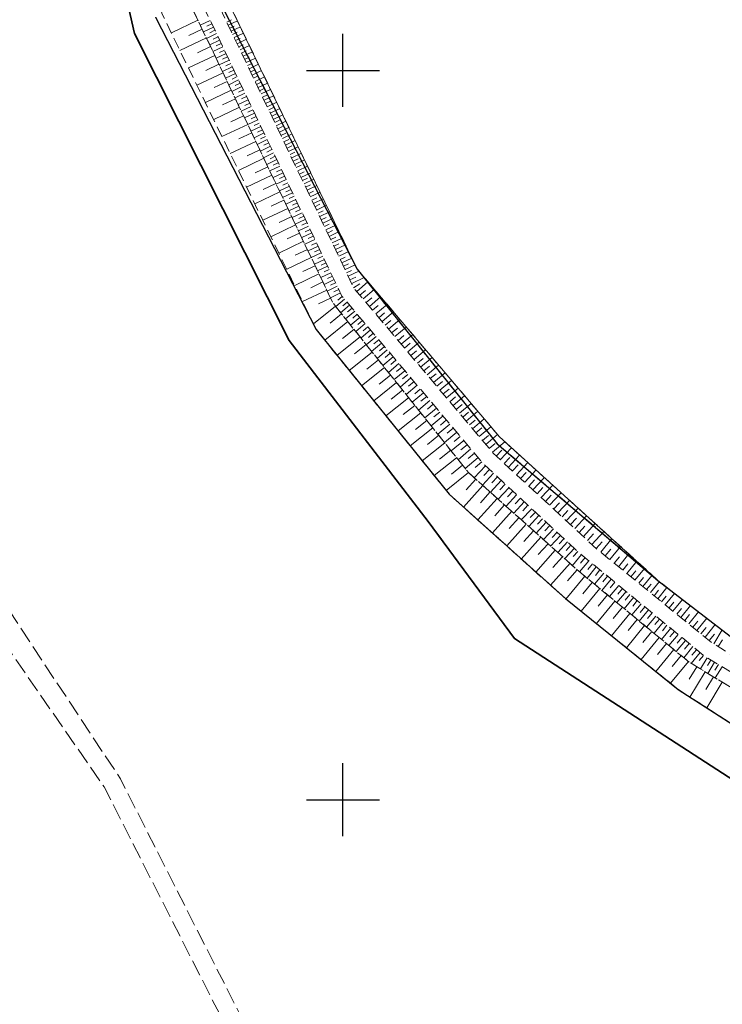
# Model space of a CAD drawing. Header units: metres. Extents: x 5548743 to 5556416, y 5707500 to 5714000.
# Tile 91 of 203: x 5552756 to 5552852, y 5711172 to 5711307. Entities that reach past the tile are written whole.
import ezdxf

# ---------------------------------------------------------------- set-up
doc = ezdxf.new("R2010")
doc.units = ezdxf.units.M
doc.header["$MEASUREMENT"] = 0
for name, pattern in [('1.5_0.75', [2.25, 1.5, -0.75]), ('2.25_0.75', [3, 2.25, -0.75]), ('219-1000', [0])]:
    doc.linetypes.add(name, pattern=pattern)
doc.layers.get('0').update_dxf_attribs({"color": 2, "linetype": 'CONTINUOUS', "lineweight": 5})
for name, color, linetype in [('000 Inne (niezydentyfikowane)', 7, 'CONTINUOUS'), ('216-obręb ewidencyjny', 7, 'CONTINUOUS'), ('217-kontur klasyfikacyjny', 7, 'CONTINUOUS'), ('218-kontur użytku gruntowego', 7, 'CONTINUOUS'), ('219-działka ewidencyjna', 7, 'CONTINUOUS'), ('jezdnia', 7, 'CONTINUOUS'), ('skarpa nieumocniona', 7, 'CONTINUOUS'), ('woda stojąca', 7, 'CONTINUOUS'), ('Wstawianie ramki sekcyjnej z opisem', 7, 'CONTINUOUS')]:
    doc.layers.add(name, color=color, linetype=linetype)

# ---------------------------------------------------------------- blocks, each defined once
blk = doc.blocks.new('RAMKA1000K')
at = {"color": 0}
for p, q in [((0, 295), (0, 305)), ((800, 295), (800, 305)), ((0, 300), (5, 300)), ((795, 300), (800, 300)), ((0, 195), (0, 205)), ((800, 195), (800, 205)), ((0, 200), (5, 200)), ((795, 200), (800, 200))]:
    blk.add_line(p, q, dxfattribs=at)

msp = doc.modelspace()

# ---------------------------------------------------------------- linework, layer by layer
at = {"layer": '000 Inne (niezydentyfikowane)', "color": 252, "linetype": 'Continuous', "lineweight": 18, "flags": 128}
for points in [[(5552780.13, 5711306.86), (5552776.49, 5711305.13)], [(5552781.8, 5711306.85), (5552780.44, 5711306.2)], [(5552784.07, 5711306.62), (5552784.71, 5711306.92)], [(5552784.27, 5711306.2), (5552785.55, 5711306.8)], [(5552780.7, 5711305.66), (5552778.89, 5711304.79)], [(5552782.24, 5711305.94), (5552780.88, 5711305.29)], [(5552782.02, 5711306.39), (5552781.34, 5711306.07)], [(5552782.45, 5711305.49), (5552781.77, 5711305.16)], [(5552784.48, 5711305.77), (5552785.11, 5711306.08)], [(5552784.68, 5711305.35), (5552785.96, 5711305.96)], [(5552781.28, 5711304.45), (5552777.66, 5711302.72)], [(5552782.67, 5711305.03), (5552781.31, 5711304.38)], [(5552783.1, 5711304.13), (5552781.74, 5711303.48)], [(5552782.89, 5711304.58), (5552782.21, 5711304.26)], [(5552784.88, 5711304.92), (5552785.52, 5711305.23)], [(5552785.09, 5711304.5), (5552786.36, 5711305.11)], [(5552785.29, 5711304.07), (5552785.93, 5711304.38)], [(5552785.49, 5711303.64), (5552786.77, 5711304.26)], [(5552781.85, 5711303.25), (5552780.05, 5711302.39)], [(5552783.53, 5711303.22), (5552782.17, 5711302.57)], [(5552783.32, 5711303.67), (5552782.64, 5711303.35)], [(5552783.75, 5711302.77), (5552783.07, 5711302.44)], [(5552785.7, 5711303.22), (5552786.34, 5711303.52)], [(5552785.9, 5711302.79), (5552787.18, 5711303.4)], [(5552786.11, 5711302.36), (5552786.75, 5711302.67)], [(5552782.42, 5711302.05), (5552778.82, 5711300.33)], [(5552783.97, 5711302.31), (5552782.61, 5711301.66)], [(5552784.4, 5711301.41), (5552783.04, 5711300.76)], [(5552784.18, 5711301.86), (5552783.5, 5711301.53)], [(5552786.31, 5711301.93), (5552787.6, 5711302.55)], [(5552786.51, 5711301.5), (5552787.16, 5711301.81)], [(5552786.72, 5711301.08), (5552788.01, 5711301.69)], [(5552782.99, 5711300.86), (5552781.2, 5711300)], [(5552784.83, 5711300.5), (5552783.47, 5711299.85)], [(5552784.62, 5711300.95), (5552783.94, 5711300.63)], [(5552785.05, 5711300.04), (5552784.37, 5711299.72)], [(5552786.92, 5711300.65), (5552787.57, 5711300.95)], [(5552787.13, 5711300.22), (5552788.42, 5711300.83)], [(5552787.34, 5711299.79), (5552787.98, 5711300.09)], [(5552787.54, 5711299.35), (5552788.84, 5711299.97)], [(5552783.56, 5711299.67), (5552779.98, 5711297.96)], [(5552785.27, 5711299.59), (5552783.91, 5711298.94)], [(5552785.7, 5711298.68), (5552784.34, 5711298.03)], [(5552785.49, 5711299.14), (5552784.8, 5711298.81)], [(5552787.75, 5711298.92), (5552788.4, 5711299.23)], [(5552787.95, 5711298.49), (5552789.25, 5711299.11)], [(5552784.69, 5711297.29), (5552781.14, 5711295.6)], [(5552784.13, 5711298.48), (5552782.34, 5711297.63)], [(5552786.14, 5711297.77), (5552784.77, 5711297.12)], [(5552785.92, 5711298.23), (5552785.24, 5711297.9)], [(5552786.35, 5711297.32), (5552785.67, 5711296.99)], [(5552788.16, 5711298.06), (5552788.81, 5711298.37)], [(5552788.37, 5711297.63), (5552789.67, 5711298.25)], [(5552788.57, 5711297.19), (5552789.22, 5711297.5)], [(5552788.78, 5711296.76), (5552790.08, 5711297.38)], [(5552785.26, 5711296.11), (5552783.48, 5711295.27)], [(5552786.57, 5711296.86), (5552785.21, 5711296.21)], [(5552787, 5711295.96), (5552785.64, 5711295.3)], [(5552786.79, 5711296.41), (5552786.11, 5711296.09)], [(5552788.99, 5711296.33), (5552789.64, 5711296.64)], [(5552789.2, 5711295.89), (5552790.5, 5711296.52)], [(5552785.82, 5711294.94), (5552782.28, 5711293.25)], [(5552787.44, 5711295.05), (5552786.07, 5711294.4)], [(5552787.22, 5711295.5), (5552786.54, 5711295.18)], [(5552787.66, 5711294.59), (5552786.97, 5711294.27)], [(5552789.4, 5711295.46), (5552790.06, 5711295.77)], [(5552789.61, 5711295.02), (5552790.92, 5711295.65)], [(5552789.82, 5711294.59), (5552790.47, 5711294.9)], [(5552790.03, 5711294.15), (5552791.34, 5711294.78)], [(5552786.38, 5711293.76), (5552784.61, 5711292.92)], [(5552787.87, 5711294.14), (5552786.51, 5711293.49)], [(5552788.31, 5711293.23), (5552786.94, 5711292.58)], [(5552788.09, 5711293.68), (5552787.41, 5711293.36)], [(5552790.24, 5711293.71), (5552790.89, 5711294.03)], [(5552790.44, 5711293.28), (5552791.76, 5711293.9)], [(5552790.65, 5711292.84), (5552791.31, 5711293.15)], [(5552786.94, 5711292.59), (5552783.42, 5711290.91)], [(5552788.74, 5711292.32), (5552787.38, 5711291.67)], [(5552788.52, 5711292.77), (5552787.84, 5711292.45)], [(5552788.96, 5711291.86), (5552788.28, 5711291.54)], [(5552790.86, 5711292.4), (5552792.18, 5711293.03)], [(5552791.07, 5711291.96), (5552791.73, 5711292.28)], [(5552791.28, 5711291.52), (5552792.6, 5711292.15)], [(5552787.49, 5711291.42), (5552785.74, 5711290.59)], [(5552789.18, 5711291.41), (5552787.81, 5711290.76)], [(5552789.61, 5711290.5), (5552788.25, 5711289.84)], [(5552789.39, 5711290.95), (5552788.71, 5711290.63)], [(5552791.49, 5711291.08), (5552792.15, 5711291.4)], [(5552791.7, 5711290.64), (5552793.02, 5711291.28)], [(5552791.91, 5711290.2), (5552792.57, 5711290.52)], [(5552788.05, 5711290.26), (5552784.55, 5711288.59)], [(5552788.6, 5711289.1), (5552786.86, 5711288.27)], [(5552790.05, 5711289.59), (5552788.68, 5711288.93)], [(5552789.83, 5711290.04), (5552789.15, 5711289.72)], [(5552790.26, 5711289.13), (5552789.58, 5711288.8)], [(5552792.12, 5711289.76), (5552793.45, 5711290.4)], [(5552792.33, 5711289.32), (5552793, 5711289.64)], [(5552792.54, 5711288.88), (5552793.87, 5711289.51)], [(5552789.15, 5711287.94), (5552785.68, 5711286.29)], [(5552790.48, 5711288.68), (5552789.11, 5711288.02)], [(5552790.92, 5711287.76), (5552789.55, 5711287.11)], [(5552790.7, 5711288.22), (5552790.02, 5711287.89)], [(5552792.75, 5711288.44), (5552793.42, 5711288.76)], [(5552792.97, 5711288), (5552794.3, 5711288.63)], [(5552793.18, 5711287.55), (5552793.84, 5711287.87)], [(5552793.39, 5711287.11), (5552794.72, 5711287.75)], [(5552789.7, 5711286.79), (5552787.97, 5711285.96)], [(5552791.35, 5711286.85), (5552789.98, 5711286.2)], [(5552791.13, 5711287.31), (5552790.45, 5711286.98)], [(5552791.57, 5711286.4), (5552790.89, 5711286.07)], [(5552793.6, 5711286.67), (5552794.27, 5711286.98)], [(5552793.81, 5711286.22), (5552795.15, 5711286.86)], [(5552790.25, 5711285.64), (5552786.8, 5711283.99)], [(5552791.79, 5711285.94), (5552790.42, 5711285.29)], [(5552792.22, 5711285.03), (5552790.86, 5711284.38)], [(5552792.01, 5711285.48), (5552791.32, 5711285.16)], [(5552794.03, 5711285.78), (5552794.69, 5711286.1)], [(5552794.24, 5711285.33), (5552795.58, 5711285.97)], [(5552794.45, 5711284.89), (5552795.12, 5711285.21)], [(5552794.66, 5711284.44), (5552796.01, 5711285.08)], [(5552790.8, 5711284.49), (5552789.08, 5711283.67)], [(5552792.66, 5711284.12), (5552791.29, 5711283.46)], [(5552792.44, 5711284.57), (5552791.76, 5711284.25)], [(5552794.88, 5711283.99), (5552795.55, 5711284.31)], [(5552795.09, 5711283.55), (5552796.43, 5711284.19)], [(5552791.34, 5711283.35), (5552787.91, 5711281.71)], [(5552793.09, 5711283.2), (5552791.73, 5711282.55)], [(5552792.88, 5711283.66), (5552792.19, 5711283.33)], [(5552793.31, 5711282.75), (5552792.63, 5711282.42)], [(5552795.31, 5711283.1), (5552795.98, 5711283.42)], [(5552795.52, 5711282.65), (5552796.86, 5711283.29)], [(5552795.73, 5711282.2), (5552796.41, 5711282.52)], [(5552795.95, 5711281.75), (5552797.3, 5711282.4)], [(5552792.43, 5711281.07), (5552789.02, 5711279.45)], [(5552791.89, 5711282.21), (5552790.18, 5711281.39)], [(5552793.53, 5711282.29), (5552792.16, 5711281.64)], [(5552793.97, 5711281.38), (5552792.6, 5711280.72)], [(5552793.75, 5711281.83), (5552793.06, 5711281.51)], [(5552796.16, 5711281.3), (5552796.84, 5711281.63)], [(5552796.38, 5711280.85), (5552797.73, 5711281.5)], [(5552792.97, 5711279.94), (5552791.27, 5711279.13)], [(5552794.4, 5711280.46), (5552793.03, 5711279.81)], [(5552794.19, 5711280.92), (5552793.5, 5711280.59)], [(5552794.62, 5711280.01), (5552793.94, 5711279.68)], [(5552796.59, 5711280.4), (5552797.27, 5711280.73)], [(5552796.81, 5711279.95), (5552798.16, 5711280.6)], [(5552797.02, 5711279.5), (5552797.7, 5711279.83)], [(5552797.24, 5711279.05), (5552798.6, 5711279.7)], [(5552793.51, 5711278.81), (5552790.12, 5711277.19)], [(5552794.84, 5711279.55), (5552793.47, 5711278.9)], [(5552795.28, 5711278.64), (5552793.91, 5711277.98)], [(5552795.06, 5711279.09), (5552794.37, 5711278.77)], [(5552797.45, 5711278.6), (5552798.13, 5711278.92)], [(5552797.67, 5711278.15), (5552799.03, 5711278.79)], [(5552794.05, 5711277.68), (5552792.36, 5711276.88)], [(5552795.71, 5711277.72), (5552794.34, 5711277.07)], [(5552795.49, 5711278.18), (5552794.81, 5711277.85)], [(5552795.93, 5711277.27), (5552795.25, 5711276.94)], [(5552797.89, 5711277.69), (5552798.57, 5711278.02)], [(5552798.1, 5711277.24), (5552799.47, 5711277.89)], [(5552798.32, 5711276.79), (5552799, 5711277.11)], [(5552798.54, 5711276.33), (5552799.9, 5711276.98)], [(5552794.58, 5711276.56), (5552791.21, 5711274.95)], [(5552796.15, 5711276.81), (5552794.78, 5711276.15)], [(5552796.59, 5711275.89), (5552795.21, 5711275.24)], [(5552796.37, 5711276.35), (5552795.68, 5711276.02)], [(5552798.75, 5711275.88), (5552799.44, 5711276.2)], [(5552798.97, 5711275.42), (5552800.34, 5711276.07)], [(5552795.65, 5711274.32), (5552792.3, 5711272.72)], [(5552795.12, 5711275.44), (5552793.44, 5711274.64)], [(5552797.02, 5711274.98), (5552795.65, 5711274.32)], [(5552796.81, 5711275.44), (5552796.12, 5711275.11)], [(5552797.24, 5711274.52), (5552796.56, 5711274.19)], [(5552799.19, 5711274.96), (5552799.87, 5711275.29)], [(5552799.41, 5711274.51), (5552800.78, 5711275.16)], [(5552799.63, 5711274.05), (5552800.31, 5711274.38)], [(5552799.84, 5711273.59), (5552801.22, 5711274.25)], [(5552796.18, 5711273.21), (5552794.51, 5711272.41)], [(5552797.46, 5711274.06), (5552796.09, 5711273.41)], [(5552797.9, 5711273.15), (5552796.52, 5711272.49)], [(5552797.68, 5711273.61), (5552796.99, 5711273.28)], [(5552800.06, 5711273.14), (5552800.75, 5711273.46)], [(5552800.28, 5711272.68), (5552801.66, 5711273.34)], [(5552796.71, 5711272.1), (5552793.38, 5711270.51)], [(5552798.34, 5711272.23), (5552796.96, 5711271.58)], [(5552798.12, 5711272.69), (5552797.43, 5711272.36)], [(5552798.55, 5711271.77), (5552797.87, 5711271.45)], [(5552800.5, 5711272.22), (5552801.19, 5711272.55)], [(5552800.72, 5711271.76), (5552802.18, 5711272.46)], [(5552800.95, 5711271.28), (5552801.74, 5711271.66)], [(5552801.2, 5711270.76), (5552802.92, 5711271.59)], [(5552797.24, 5711270.99), (5552795.58, 5711270.2)], [(5552798.77, 5711271.32), (5552797.4, 5711270.66)], [(5552799.21, 5711270.4), (5552797.84, 5711269.74)], [(5552798.99, 5711270.86), (5552798.3, 5711270.53)], [(5552801.46, 5711270.2), (5552802.33, 5711270.74)], [(5552801.88, 5711269.69), (5552803.42, 5711270.99)], [(5552797.77, 5711269.88), (5552794.45, 5711268.3)], [(5552799.65, 5711269.48), (5552798.28, 5711268.82)], [(5552799.43, 5711269.94), (5552798.74, 5711269.61)], [(5552799.88, 5711269.01), (5552799.29, 5711268.51)], [(5552802.31, 5711269.18), (5552803.09, 5711269.83)], [(5552802.75, 5711268.67), (5552804.29, 5711269.97)], [(5552803.62, 5711267.64), (5552805.16, 5711268.94)], [(5552798.98, 5711267.65), (5552795.95, 5711265.24)], [(5552798.3, 5711268.76), (5552796.65, 5711267.97)], [(5552800.22, 5711268.61), (5552799.02, 5711267.6)], [(5552800.91, 5711267.8), (5552799.68, 5711266.77)], [(5552800.56, 5711268.21), (5552799.96, 5711267.7)], [(5552803.18, 5711268.15), (5552803.95, 5711268.8)], [(5552804.05, 5711267.12), (5552804.83, 5711267.77)], [(5552804.49, 5711266.6), (5552806.04, 5711267.91)], [(5552799.82, 5711266.6), (5552798.24, 5711265.33)], [(5552801.61, 5711266.97), (5552800.36, 5711265.92)], [(5552801.25, 5711267.39), (5552800.64, 5711266.87)], [(5552802.32, 5711266.13), (5552801.05, 5711265.06)], [(5552801.96, 5711266.55), (5552801.33, 5711266.02)], [(5552804.92, 5711266.09), (5552805.7, 5711266.74)], [(5552805.36, 5711265.57), (5552806.91, 5711266.88)], [(5552800.66, 5711265.55), (5552797.5, 5711263.02)], [(5552803.04, 5711265.27), (5552801.75, 5711264.18)], [(5552802.68, 5711265.7), (5552802.04, 5711265.16)], [(5552803.41, 5711264.83), (5552802.76, 5711264.29)], [(5552805.8, 5711265.05), (5552806.57, 5711265.71)], [(5552806.23, 5711264.53), (5552807.79, 5711265.85)], [(5552807.11, 5711263.49), (5552808.67, 5711264.81)], [(5552802.34, 5711263.44), (5552799.19, 5711260.93)], [(5552801.5, 5711264.49), (5552799.92, 5711263.23)], [(5552803.78, 5711264.4), (5552802.46, 5711263.29)], [(5552804.53, 5711263.51), (5552803.19, 5711262.38)], [(5552804.15, 5711263.95), (5552803.49, 5711263.39)], [(5552806.67, 5711264.01), (5552807.45, 5711264.67)], [(5552807.55, 5711262.97), (5552808.33, 5711263.63)], [(5552807.99, 5711262.45), (5552809.55, 5711263.77)], [(5552803.18, 5711262.4), (5552801.6, 5711261.14)], [(5552805.29, 5711262.6), (5552803.93, 5711261.46)], [(5552804.91, 5711263.06), (5552804.23, 5711262.49)], [(5552805.68, 5711262.14), (5552804.99, 5711261.56)], [(5552808.43, 5711261.93), (5552809.21, 5711262.59)], [(5552808.87, 5711261.41), (5552810.44, 5711262.73)], [(5552804.01, 5711261.35), (5552800.87, 5711258.84)], [(5552806.07, 5711261.68), (5552804.68, 5711260.51)], [(5552806.86, 5711260.74), (5552805.45, 5711259.55)], [(5552806.46, 5711261.21), (5552805.76, 5711260.62)], [(5552809.31, 5711260.89), (5552810.09, 5711261.55)], [(5552809.75, 5711260.36), (5552811.32, 5711261.69)], [(5552804.85, 5711260.31), (5552803.28, 5711259.05)], [(5552807.66, 5711259.79), (5552806.23, 5711258.58)], [(5552807.26, 5711260.27), (5552806.55, 5711259.67)], [(5552810.19, 5711259.84), (5552810.98, 5711260.5)], [(5552810.63, 5711259.31), (5552812.21, 5711260.64)], [(5552811.07, 5711258.79), (5552811.86, 5711259.45)], [(5552811.52, 5711258.26), (5552813.1, 5711259.59)], [(5552805.68, 5711259.26), (5552802.55, 5711256.76)], [(5552806.51, 5711258.22), (5552804.95, 5711256.97)], [(5552808.48, 5711258.82), (5552807.02, 5711257.59)], [(5552808.07, 5711259.3), (5552807.35, 5711258.69)], [(5552808.9, 5711258.32), (5552808.16, 5711257.7)], [(5552811.96, 5711257.74), (5552812.75, 5711258.4)], [(5552812.41, 5711257.21), (5552813.99, 5711258.54)], [(5552807.34, 5711257.18), (5552804.22, 5711254.69)], [(5552809.32, 5711257.83), (5552807.83, 5711256.57)], [(5552810.16, 5711256.82), (5552808.65, 5711255.55)], [(5552809.74, 5711257.33), (5552808.99, 5711256.69)], [(5552812.85, 5711256.68), (5552813.64, 5711257.35)], [(5552813.29, 5711256.16), (5552814.88, 5711257.49)], [(5552808.17, 5711256.14), (5552806.62, 5711254.9)], [(5552811.03, 5711255.8), (5552809.49, 5711254.5)], [(5552810.59, 5711256.31), (5552809.83, 5711255.67)], [(5552813.74, 5711255.63), (5552814.53, 5711256.3)], [(5552814.19, 5711255.1), (5552815.77, 5711256.44)], [(5552815.08, 5711254.04), (5552816.67, 5711255.38)], [(5552809, 5711255.11), (5552805.89, 5711252.62)], [(5552809.83, 5711254.07), (5552808.27, 5711252.83)], [(5552811.91, 5711254.75), (5552810.34, 5711253.43)], [(5552811.47, 5711255.28), (5552810.69, 5711254.62)], [(5552812.35, 5711254.22), (5552811.56, 5711253.56)], [(5552814.63, 5711254.57), (5552815.43, 5711255.24)], [(5552815.53, 5711253.51), (5552816.32, 5711254.18)], [(5552815.97, 5711252.98), (5552817.57, 5711254.32)], [(5552810.65, 5711253.04), (5552807.55, 5711250.57)], [(5552812.8, 5711253.69), (5552811.21, 5711252.35)], [(5552813.26, 5711253.15), (5552812.45, 5711252.48)], [(5552816.42, 5711252.45), (5552817.22, 5711253.12)], [(5552816.87, 5711251.91), (5552818.47, 5711253.26)], [(5552811.48, 5711252.01), (5552809.93, 5711250.78)], [(5552813.71, 5711252.61), (5552812.09, 5711251.24)], [(5552814.64, 5711251.51), (5552812.99, 5711250.12)], [(5552814.18, 5711252.06), (5552813.36, 5711251.37)], [(5552817.32, 5711251.38), (5552818.12, 5711252.05)], [(5552817.77, 5711250.85), (5552819.37, 5711252.2)], [(5552812.3, 5711250.98), (5552809.21, 5711248.52)], [(5552813.12, 5711249.96), (5552811.58, 5711248.72)], [(5552815.59, 5711250.39), (5552813.9, 5711248.97)], [(5552815.11, 5711250.95), (5552814.28, 5711250.25)], [(5552818.22, 5711250.31), (5552819.02, 5711250.99)], [(5552818.67, 5711249.78), (5552820.28, 5711251.13)], [(5552819.12, 5711249.24), (5552819.93, 5711249.92)], [(5552819.57, 5711248.71), (5552821.18, 5711250.06)], [(5552813.94, 5711248.93), (5552810.86, 5711246.47)], [(5552816.55, 5711249.25), (5552814.83, 5711247.81)], [(5552816.06, 5711249.82), (5552815.22, 5711249.11)], [(5552817.03, 5711248.67), (5552816.17, 5711247.95)], [(5552820.03, 5711248.17), (5552820.85, 5711248.86)], [(5552820.48, 5711247.63), (5552822.2, 5711249.07)], [(5552814.76, 5711247.91), (5552813.22, 5711246.68)], [(5552817.52, 5711248.09), (5552815.78, 5711246.62)], [(5552818.02, 5711247.5), (5552817.14, 5711246.76)], [(5552821.01, 5711247.11), (5552821.77, 5711247.94)], [(5552821.56, 5711246.6), (5552823.09, 5711248.26)], [(5552822.67, 5711245.58), (5552824.21, 5711247.25)], [(5552815.57, 5711246.88), (5552812.5, 5711244.43)], [(5552818.52, 5711246.91), (5552816.74, 5711245.42)], [(5552819.02, 5711246.32), (5552818.12, 5711245.57)], [(5552822.11, 5711246.09), (5552822.88, 5711246.92)], [(5552823.22, 5711245.07), (5552823.99, 5711245.9)], [(5552823.78, 5711244.55), (5552825.33, 5711246.23)], [(5552817.21, 5711244.84), (5552814.15, 5711242.4)], [(5552816.39, 5711245.86), (5552814.86, 5711244.64)], [(5552819.53, 5711245.78), (5552818, 5711244.13)], [(5552820.62, 5711244.77), (5552819.1, 5711243.14)], [(5552820.08, 5711245.27), (5552819.31, 5711244.45)], [(5552824.34, 5711244.04), (5552825.12, 5711244.88)], [(5552824.9, 5711243.52), (5552826.46, 5711245.21)], [(5552818.19, 5711243.96), (5552816.87, 5711242.48)], [(5552821.69, 5711243.77), (5552820.2, 5711242.16)], [(5552821.16, 5711244.27), (5552820.41, 5711243.46)], [(5552822.23, 5711243.28), (5552821.48, 5711242.48)], [(5552825.46, 5711243), (5552826.24, 5711243.85)], [(5552826.02, 5711242.48), (5552827.6, 5711244.18)], [(5552819.17, 5711243.08), (5552816.53, 5711240.12)], [(5552820.16, 5711242.19), (5552818.84, 5711240.71)], [(5552822.75, 5711242.78), (5552821.28, 5711241.2)], [(5552823.28, 5711242.3), (5552822.55, 5711241.51)], [(5552826.59, 5711241.95), (5552827.38, 5711242.81)], [(5552827.16, 5711241.43), (5552828.74, 5711243.14)], [(5552828.3, 5711240.37), (5552829.89, 5711242.09)], [(5552821.15, 5711241.31), (5552818.5, 5711238.35)], [(5552823.8, 5711241.81), (5552822.35, 5711240.24)], [(5552824.84, 5711240.85), (5552823.4, 5711239.3)], [(5552824.32, 5711241.33), (5552823.6, 5711240.55)], [(5552827.73, 5711240.9), (5552828.52, 5711241.76)], [(5552828.87, 5711239.84), (5552829.67, 5711240.71)], [(5552829.45, 5711239.31), (5552831.05, 5711241.04)], [(5552823.13, 5711239.54), (5552820.48, 5711236.57)], [(5552822.14, 5711240.43), (5552820.81, 5711238.94)], [(5552825.86, 5711239.9), (5552824.44, 5711238.38)], [(5552825.35, 5711240.38), (5552824.63, 5711239.61)], [(5552826.36, 5711239.44), (5552825.66, 5711238.68)], [(5552830.02, 5711238.78), (5552830.83, 5711239.65)], [(5552830.6, 5711238.24), (5552832.21, 5711239.99)], [(5552825.12, 5711237.77), (5552822.46, 5711234.79)], [(5552824.12, 5711238.66), (5552822.79, 5711237.17)], [(5552826.86, 5711238.97), (5552825.46, 5711237.46)], [(5552827.86, 5711238.05), (5552826.48, 5711236.55)], [(5552827.36, 5711238.51), (5552826.67, 5711237.76)], [(5552831.18, 5711237.71), (5552831.99, 5711238.58)], [(5552831.77, 5711237.17), (5552833.39, 5711238.92)], [(5552832.94, 5711236.09), (5552834.57, 5711237.85)], [(5552826.11, 5711236.88), (5552824.78, 5711235.39)], [(5552828.84, 5711237.13), (5552827.48, 5711235.66)], [(5552828.35, 5711237.59), (5552827.67, 5711236.85)], [(5552829.33, 5711236.68), (5552828.65, 5711235.95)], [(5552832.35, 5711236.63), (5552833.16, 5711237.51)], [(5552833.52, 5711235.54), (5552834.34, 5711236.43)], [(5552834.11, 5711235), (5552835.76, 5711236.78)], [(5552827.11, 5711235.99), (5552824.44, 5711233)], [(5552828.1, 5711235.1), (5552826.77, 5711233.6)], [(5552829.81, 5711236.23), (5552828.46, 5711234.78)], [(5552830.77, 5711235.34), (5552829.44, 5711233.91)], [(5552830.29, 5711235.79), (5552829.62, 5711235.07)], [(5552834.7, 5711234.45), (5552835.53, 5711235.34)], [(5552835.32, 5711233.93), (5552836.84, 5711235.79)], [(5552829.1, 5711234.21), (5552826.43, 5711231.21)], [(5552831.72, 5711234.47), (5552830.4, 5711233.05)], [(5552831.24, 5711234.9), (5552830.58, 5711234.19)], [(5552832.19, 5711234.03), (5552831.53, 5711233.33)], [(5552835.94, 5711233.42), (5552836.69, 5711234.34)], [(5552836.56, 5711232.93), (5552838.02, 5711234.72)], [(5552831.11, 5711232.42), (5552828.42, 5711229.42)], [(5552830.1, 5711233.32), (5552828.77, 5711231.82)], [(5552832.67, 5711233.61), (5552831.44, 5711232.12)], [(5552833.69, 5711232.77), (5552832.43, 5711231.24)], [(5552833.18, 5711233.19), (5552832.56, 5711232.44)], [(5552837.16, 5711232.43), (5552837.88, 5711233.32)], [(5552837.75, 5711231.95), (5552839.16, 5711233.69)], [(5552838.9, 5711231.01), (5552840.27, 5711232.69)], [(5552832.11, 5711231.53), (5552830.77, 5711230.02)], [(5552834.71, 5711231.92), (5552833.44, 5711230.39)], [(5552834.2, 5711232.35), (5552833.57, 5711231.58)], [(5552835.73, 5711231.08), (5552834.47, 5711229.55)], [(5552835.22, 5711231.5), (5552834.59, 5711230.73)], [(5552838.33, 5711231.48), (5552839.03, 5711232.33)], [(5552839.46, 5711230.56), (5552840.13, 5711231.38)], [(5552840.01, 5711230.11), (5552841.33, 5711231.72)], [(5552833.13, 5711230.64), (5552830.55, 5711227.51)], [(5552834.17, 5711229.79), (5552832.89, 5711228.23)], [(5552836.76, 5711230.24), (5552835.49, 5711228.7)], [(5552836.25, 5711230.66), (5552835.61, 5711229.89)], [(5552837.27, 5711229.81), (5552836.63, 5711229.05)], [(5552840.56, 5711229.67), (5552841.2, 5711230.46)], [(5552841.09, 5711229.23), (5552842.36, 5711230.79)], [(5552842.12, 5711228.39), (5552843.36, 5711229.91)], [(5552835.21, 5711228.94), (5552832.64, 5711225.83)], [(5552837.78, 5711229.39), (5552836.51, 5711227.86)], [(5552838.8, 5711228.55), (5552837.53, 5711227.02)], [(5552838.29, 5711228.97), (5552837.66, 5711228.2)], [(5552841.61, 5711228.81), (5552842.23, 5711229.57)], [(5552842.63, 5711227.97), (5552843.25, 5711228.74)], [(5552843.14, 5711227.56), (5552844.4, 5711229.1)], [(5552837.27, 5711227.24), (5552834.72, 5711224.15)], [(5552836.24, 5711228.09), (5552834.96, 5711226.54)], [(5552839.82, 5711227.71), (5552838.55, 5711226.18)], [(5552839.31, 5711228.13), (5552838.68, 5711227.36)], [(5552840.33, 5711227.29), (5552839.7, 5711226.52)], [(5552843.65, 5711227.14), (5552844.29, 5711227.92)], [(5552844.17, 5711226.72), (5552845.45, 5711228.29)], [(5552844.69, 5711226.29), (5552845.34, 5711227.08)], [(5552845.22, 5711225.86), (5552846.53, 5711227.46)], [(5552838.29, 5711226.4), (5552837.02, 5711224.86)], [(5552840.84, 5711226.86), (5552839.57, 5711225.34)], [(5552841.86, 5711226.02), (5552840.59, 5711224.5)], [(5552841.35, 5711226.44), (5552840.72, 5711225.68)], [(5552845.75, 5711225.43), (5552846.41, 5711226.23)], [(5552846.29, 5711224.99), (5552847.62, 5711226.62)], [(5552847.38, 5711224.1), (5552848.73, 5711225.76)], [(5552839.31, 5711225.55), (5552836.78, 5711222.49)], [(5552840.32, 5711224.72), (5552839.07, 5711223.19)], [(5552842.87, 5711225.18), (5552841.61, 5711223.66)], [(5552842.36, 5711225.6), (5552841.73, 5711224.84)], [(5552843.89, 5711224.34), (5552842.63, 5711222.82)], [(5552843.38, 5711224.76), (5552842.75, 5711224)], [(5552846.83, 5711224.55), (5552847.5, 5711225.37)], [(5552847.93, 5711223.65), (5552848.61, 5711224.49)], [(5552848.49, 5711223.2), (5552849.87, 5711224.89)], [(5552841.34, 5711223.88), (5552838.83, 5711220.84)], [(5552842.34, 5711223.05), (5552841.1, 5711221.54)], [(5552844.91, 5711223.5), (5552843.65, 5711221.98)], [(5552844.4, 5711223.92), (5552843.77, 5711223.16)], [(5552845.41, 5711223.08), (5552844.78, 5711222.32)], [(5552849.05, 5711222.74), (5552849.75, 5711223.59)], [(5552849.62, 5711222.28), (5552851.02, 5711224)], [(5552850.8, 5711221.38), (5552851.96, 5711223.27)], [(5552843.35, 5711222.22), (5552840.86, 5711219.21)], [(5552845.92, 5711222.66), (5552844.66, 5711221.14)], [(5552846.94, 5711221.83), (5552845.68, 5711220.3)], [(5552846.43, 5711222.24), (5552845.8, 5711221.48)], [(5552850.19, 5711221.81), (5552850.9, 5711222.68)], [(5552851.43, 5711220.99), (5552851.99, 5711221.91)], [(5552845.35, 5711220.58), (5552842.88, 5711217.58)], [(5552844.35, 5711221.4), (5552843.11, 5711219.9)], [(5552847.95, 5711220.99), (5552846.69, 5711219.47)], [(5552847.44, 5711221.41), (5552846.82, 5711220.65)], [(5552848.45, 5711220.57), (5552847.82, 5711219.81)], [(5552847.34, 5711218.93), (5552844.89, 5711215.96)], [(5552846.34, 5711219.76), (5552845.11, 5711218.27)], [(5552848.94, 5711220.17), (5552847.71, 5711218.69)], [(5552849.41, 5711219.78), (5552848.82, 5711219.08)], [(5552849.91, 5711219.46), (5552848.98, 5711217.93)], [(5552850.42, 5711219.15), (5552849.95, 5711218.38)], [(5552848.48, 5711218.23), (5552847.44, 5711216.52)], [(5552849.63, 5711217.53), (5552847.55, 5711214.08)], [(5552850.93, 5711218.84), (5552850, 5711217.31)], [(5552851.44, 5711218.53), (5552850.97, 5711217.77)], [(5552851.95, 5711218.22), (5552851.02, 5711216.69)], [(5552850.79, 5711216.83), (5552849.74, 5711215.09)], [(5552851.97, 5711216.12), (5552849.85, 5711212.6)]]:
    msp.add_lwpolyline(points, dxfattribs=at)
at = {"layer": '216-obręb ewidencyjny', "color": 4, "linetype": 'Continuous', "lineweight": 35, "flags": 128}
for points in [[(5553303.29, 5711172.41), (5553245.53, 5711230.59), (5553201.96, 5711255.35), (5553140.19, 5711284.18), (5553135.72, 5711277.69), (5553111.42, 5711242.97), (5553187.3, 5711106.28), (5553112.55, 5711070.64), (5552871.37, 5711055.67), (5552911.56, 5711176.56), (5552902.55, 5711179.99), (5552857.56, 5711200.05), (5552823.52, 5711222.08), (5552811.69, 5711238.16), (5552792.63, 5711262.96), (5552771.45, 5711305.07), (5552757.83, 5711364.93), (5552755.89, 5711371.71), (5552732.07, 5711369.95), (5552708.66, 5711378.89), (5552680.03, 5711429.79), (5552679.16, 5711442.78), (5552714.87, 5711541.1)], [(5552714.87, 5711541.1), (5552679.16, 5711442.78), (5552680.03, 5711429.79), (5552708.66, 5711378.89), (5552732.07, 5711369.95), (5552755.89, 5711371.71), (5552757.83, 5711364.93), (5552771.45, 5711305.07), (5552792.63, 5711262.96), (5552811.69, 5711238.16), (5552823.52, 5711222.08), (5552857.56, 5711200.05), (5552902.55, 5711179.99), (5552911.56, 5711176.56), (5552871.37, 5711055.67), (5553112.55, 5711070.64), (5553187.3, 5711106.28), (5553111.42, 5711242.97), (5553135.72, 5711277.69), (5553140.19, 5711284.18), (5553201.96, 5711255.35), (5553245.53, 5711230.59), (5553303.29, 5711172.41)]]:
    msp.add_lwpolyline(points, dxfattribs=at)
at = {"layer": '217-kontur klasyfikacyjny', "color": 3, "linetype": '1.5_0.75', "lineweight": 18, "flags": 128}
for points in [[(5552782.78, 5711310.13), (5552801.95, 5711272.73)], [(5552801.95, 5711272.73), (5552821.13, 5711248.79)], [(5552821.13, 5711248.79), (5552843.16, 5711230.06)], [(5552843.16, 5711230.06), (5552854.84, 5711221.05)]]:
    msp.add_lwpolyline(points, dxfattribs=at)
at = {"layer": '218-kontur użytku gruntowego', "color": 70, "linetype": '1.5_0.75', "lineweight": 18, "flags": 128}
for points in [[(5552757.83, 5711364.93), (5552771.45, 5711305.07)], [(5552771.45, 5711305.07), (5552757.83, 5711364.93)], [(5552782.78, 5711310.13), (5552801.95, 5711272.73)], [(5552801.95, 5711272.73), (5552782.78, 5711310.13)], [(5552796.32, 5711264.48), (5552774.33, 5711307.28)], [(5552774.33, 5711307.28), (5552796.32, 5711264.48)], [(5552771.45, 5711305.07), (5552792.63, 5711262.96)], [(5552792.63, 5711262.96), (5552771.45, 5711305.07)], [(5552801.95, 5711272.73), (5552821.13, 5711248.79)], [(5552821.13, 5711248.79), (5552801.95, 5711272.73)], [(5552814.55, 5711241.9), (5552796.32, 5711264.48)], [(5552796.32, 5711264.48), (5552814.55, 5711241.9)], [(5552792.63, 5711262.96), (5552811.69, 5711238.16)], [(5552811.69, 5711238.16), (5552792.63, 5711262.96)], [(5552821.13, 5711248.79), (5552843.16, 5711230.06)], [(5552843.16, 5711230.06), (5552821.13, 5711248.79)], [(5552830.48, 5711227.57), (5552814.55, 5711241.9)], [(5552814.55, 5711241.9), (5552830.48, 5711227.57)], [(5552811.69, 5711238.16), (5552823.52, 5711222.08)], [(5552823.52, 5711222.08), (5552811.69, 5711238.16)], [(5552843.16, 5711230.06), (5552854.84, 5711221.05)], [(5552854.84, 5711221.05), (5552843.16, 5711230.06)], [(5552845.95, 5711215.11), (5552830.48, 5711227.57)], [(5552830.48, 5711227.57), (5552845.95, 5711215.11)], [(5552823.52, 5711222.08), (5552857.56, 5711200.05)], [(5552857.56, 5711200.05), (5552823.52, 5711222.08)], [(5552860.25, 5711205.91), (5552845.95, 5711215.11)], [(5552845.95, 5711215.11), (5552860.25, 5711205.91)]]:
    msp.add_lwpolyline(points, dxfattribs=at)
at = {"layer": '219-działka ewidencyjna', "color": 94, "linetype": '219-1000', "lineweight": 30, "flags": 128}
for points in [[(5552757.83, 5711364.93), (5552771.45, 5711305.07)], [(5552782.78, 5711310.13), (5552801.95, 5711272.73)], [(5552774.33, 5711307.28), (5552796.32, 5711264.48)], [(5552771.45, 5711305.07), (5552792.63, 5711262.96)], [(5552801.95, 5711272.73), (5552821.13, 5711248.79)], [(5552796.32, 5711264.48), (5552814.55, 5711241.9)], [(5552792.63, 5711262.96), (5552811.69, 5711238.16)], [(5552821.13, 5711248.79), (5552843.16, 5711230.06)], [(5552814.55, 5711241.9), (5552830.48, 5711227.57)], [(5552811.69, 5711238.16), (5552823.52, 5711222.08)], [(5552843.16, 5711230.06), (5552854.84, 5711221.05)], [(5552830.48, 5711227.57), (5552845.95, 5711215.11)], [(5552823.52, 5711222.08), (5552857.56, 5711200.05)], [(5552845.95, 5711215.11), (5552860.25, 5711205.91)]]:
    msp.add_lwpolyline(points, dxfattribs=at)
at = {"layer": 'jezdnia', "color": 252, "linetype": '2.25_0.75', "lineweight": 18, "flags": 128}
msp.add_lwpolyline([(5552255.88, 5711162.93), (5552254.61, 5711158.51), (5552320.29, 5711149.26), (5552348.62, 5711156.63), (5552354.01, 5711158.15), (5552361.31, 5711160.11), (5552373.22, 5711162.44), (5552384.01, 5711166.66), (5552410.06, 5711177.05), (5552441.29, 5711191.72), (5552458.74, 5711200.63), (5552465.68, 5711204.44), (5552516.1, 5711227.26), (5552543.82, 5711239.46), (5552582.51, 5711257.71), (5552594, 5711263.25), (5552615.55, 5711281.52), (5552627.38, 5711291.51), (5552631.19, 5711295.9), (5552650.59, 5711327.07), (5552653.03, 5711331.89), (5552667.22, 5711330.38), (5552680.97, 5711324.89), (5552688.81, 5711318.09), (5552698.3, 5711302.59), (5552721.97, 5711290.12), (5552733.85, 5711283.87), (5552744.23, 5711266.62), (5552724.59, 5711252.67), (5552738.63, 5711243.07), (5552767.27, 5711201.76), (5552800.23, 5711136.86), (5552809.72, 5711118.55), (5552812.18, 5711118.73), (5552769.49, 5711202.88), (5552741.96, 5711244.52), (5552728.53, 5711252.69), (5552747.72, 5711266.48), (5552736.13, 5711285.52), (5552699.9, 5711304.94), (5552690.73, 5711319.86), (5552686.53, 5711323.88), (5552682.54, 5711327.31), (5552669.56, 5711332.63), (5552654.91, 5711335.71), (5552659.01, 5711344.48), (5552654, 5711344.1), (5552635.52, 5711307.81), (5552628.86, 5711298.32), (5552615.18, 5711285.97), (5552602.57, 5711274.34), (5552591.22, 5711265.73), (5552582.44, 5711261.42), (5552539.52, 5711241.92), (5552512.74, 5711230.05), (5552439.01, 5711197.33), (5552424.54, 5711187.88), (5552406.6, 5711179.25), (5552376, 5711168.25), (5552369.46, 5711165.94), (5552357.84, 5711163.72), (5552320.38, 5711152.85)], close=True, dxfattribs=at)
at = {"layer": 'skarpa nieumocniona', "color": 252, "linetype": '1.5_0.75', "lineweight": 18, "flags": 128}
for points in [[(5552902.55, 5711179.99), (5552907.32, 5711177.86), (5552908.11, 5711179.83), (5552902.98, 5711187.62), (5552883.2, 5711197.26), (5552847.43, 5711218.86), (5552832.63, 5711231.06), (5552817.23, 5711244.81), (5552798.62, 5711268.1), (5552779.04, 5711309.14), (5552772.53, 5711328.19), (5552766.68, 5711364.98), (5552758.09, 5711363.81), (5552758.99, 5711359.86), (5552761.81, 5711360.07), (5552769.79, 5711327.29), (5552775.23, 5711307.7), (5552796.32, 5711264.48), (5552814.55, 5711241.9), (5552830.48, 5711227.57), (5552845.95, 5711215.11), (5552860.25, 5711205.91), (5552900.87, 5711183.01)], [(5552902.55, 5711179.99), (5552907.32, 5711177.86), (5552908.11, 5711179.83), (5552902.98, 5711187.62), (5552883.2, 5711197.26), (5552847.43, 5711218.86), (5552832.63, 5711231.06), (5552817.23, 5711244.81), (5552798.62, 5711268.1), (5552779.04, 5711309.14), (5552772.53, 5711328.19), (5552766.68, 5711364.98), (5552758.09, 5711363.81), (5552758.99, 5711359.86), (5552761.81, 5711360.07), (5552769.79, 5711327.29), (5552775.23, 5711307.7), (5552796.32, 5711264.48), (5552814.55, 5711241.9), (5552830.48, 5711227.57), (5552845.95, 5711215.11), (5552860.25, 5711205.91), (5552900.87, 5711183.01)], [(5552766.68, 5711364.98), (5552772.53, 5711328.19), (5552779.04, 5711309.14), (5552798.62, 5711268.1), (5552817.23, 5711244.81), (5552832.63, 5711231.06), (5552847.43, 5711218.86), (5552883.2, 5711197.26), (5552902.98, 5711187.62), (5552904.36, 5711189.41), (5552883.58, 5711199), (5552849.51, 5711219.7), (5552832.38, 5711233.85), (5552819.28, 5711246.01), (5552799.86, 5711269.04), (5552780.75, 5711309.05), (5552774.08, 5711328.25), (5552768.18, 5711365.2)], [(5552766.68, 5711364.98), (5552772.53, 5711328.19), (5552779.04, 5711309.14), (5552798.62, 5711268.1), (5552817.23, 5711244.81), (5552832.63, 5711231.06), (5552847.43, 5711218.86), (5552883.2, 5711197.26), (5552902.98, 5711187.62), (5552904.36, 5711189.41), (5552883.58, 5711199), (5552849.51, 5711219.7), (5552832.38, 5711233.85), (5552819.28, 5711246.01), (5552799.86, 5711269.04), (5552780.75, 5711309.05), (5552774.08, 5711328.25), (5552768.18, 5711365.2)], [(5552905.73, 5711191.08), (5552907.08, 5711192.83), (5552885.21, 5711201.89), (5552854.84, 5711221.05), (5552843.16, 5711230.06), (5552821.45, 5711249.75), (5552801.95, 5711272.73), (5552783.59, 5711310.87), (5552777.52, 5711329.09), (5552770.99, 5711365.58), (5552769.55, 5711365.41), (5552775.98, 5711328.64), (5552782.61, 5711309.68), (5552801.48, 5711270.17), (5552820.6, 5711247.49), (5552834.87, 5711234.3), (5552850.46, 5711221.59), (5552884.59, 5711200.54)], [(5552905.73, 5711191.08), (5552907.08, 5711192.83), (5552885.21, 5711201.89), (5552854.84, 5711221.05), (5552843.16, 5711230.06), (5552821.45, 5711249.75), (5552801.95, 5711272.73), (5552783.59, 5711310.87), (5552777.52, 5711329.09), (5552770.99, 5711365.58), (5552769.55, 5711365.41), (5552775.98, 5711328.64), (5552782.61, 5711309.68), (5552801.48, 5711270.17), (5552820.6, 5711247.49), (5552834.87, 5711234.3), (5552850.46, 5711221.59), (5552884.59, 5711200.54)]]:
    msp.add_lwpolyline(points, close=True, dxfattribs=at)
at = {"layer": 'woda stojąca', "color": 141, "linetype": 'Continuous', "lineweight": 18, "flags": 128}
msp.add_lwpolyline([(5552783.59, 5711310.87), (5552801.95, 5711272.73), (5552821.45, 5711249.75), (5552843.16, 5711230.06), (5552854.84, 5711221.05), (5552885.21, 5711201.89), (5552907.08, 5711192.83), (5552916.32, 5711244.33)], dxfattribs=at)

# ---------------------------------------------------------------- block references
at = {"layer": 'Wstawianie ramki sekcyjnej z opisem', "color": 8, "linetype": 'Continuous', "lineweight": 5}
for p in [(5552000, 5711000), (5552000, 5711000), (5552000, 5711000), (5552000, 5711000), (5552800, 5711000), (5552800, 5711000), (5552800, 5711000), (5552800, 5711000)]:
    msp.add_blockref('RAMKA1000K', p, dxfattribs=at)

doc.saveas('drawing.dxf')
